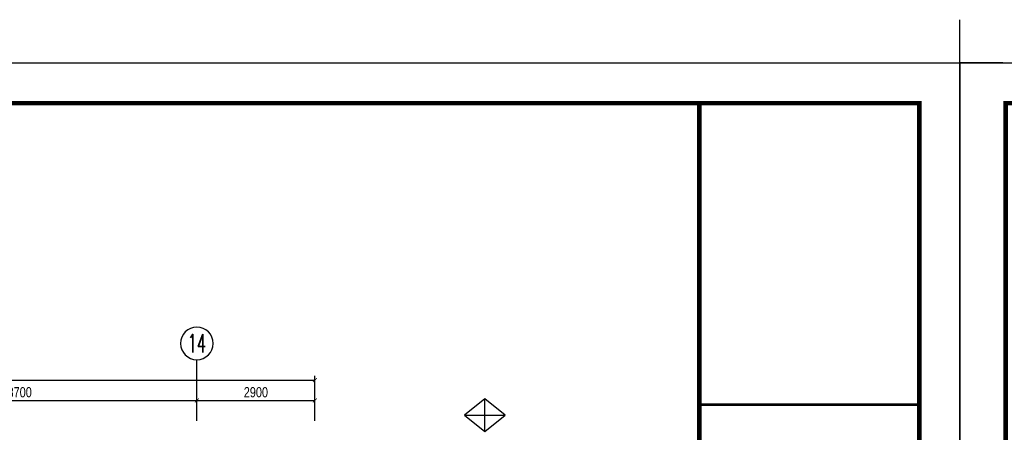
# Model space of a CAD drawing. Header units: millimetres. Extents: x -539149 to -534375, y 505028 to 505469.
# Tile 91 of 135: x -535805 to -535563, y 505368 to 505469. Entities that reach past the tile are written whole.
import ezdxf
from ezdxf.enums import TextEntityAlignment as Align

# ---------------------------------------------------------------- set-up
doc = ezdxf.new("R2010")
doc.units = ezdxf.units.MM
doc.header["$LTSCALE"] = 10
for name, color, linetype in [('A-建筑-窗户', 4, 'Continuous'), ('A-建筑-轴号', 3, 'Continuous'), ('A2图框$0$E-图框', 100, 'Continuous'), ('AXIS_TEXT', 50, 'Continuous'), ('B-平面-尺寸', 8, 'Continuous'), ('C-顶棚-细线', 31, 'Continuous')]:
    doc.layers.add(name, color=color, linetype=linetype)
doc.layers.add('A-批量打印图层', color=251, linetype='Continuous', plot=False)
doc.layers.add('A2图框$0$图框外线', color=1, linetype='Continuous', plot=False)
doc.styles.add('_TCH_AXIS', font='COMPLEX', dxfattribs={"bigfont": 'GBCBIG'})
doc.styles.add('CCD_DIM', font='txt', dxfattribs={"width": 0.8})
doc.styles.add('COMPLEX', font='COMPLEX')
doc.dimstyles.new('1-1', dxfattribs={"dimscale": 0, "dimtxt": 2.5, "dimasz": 1, "dimexe": 1, "dimexo": 1, "dimgap": 0.75, "dimtad": 1, "dimdec": 0, "dimrnd": 0.004999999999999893, "dimzin": 0, "dimdsep": 46, "dimtxsty": 'CCD_DIM', "dimblk": 'ARCHTICK', "dimcen": 0.13, "dimclrd": 44, "dimclre": 44, "dimclrt": 50, "dimadec": 0, "dimazin": 0, "dimtfac": 1, "dimtdec": 0, "dimtix": 1, "dimtmove": 2, "dimatfit": 3, "dimldrblk": 'HBA_Leader_Dot', "dimfxl": 5, "dimfxlon": 1, "dimtvp": 1, "dimtolj": 1, "dimtzin": 0, "dimarcsym": 0})

# ---------------------------------------------------------------- blocks, each defined once
blk = doc.blocks.new('_ArchTick')
at = {"color": 0, "linetype": 'ByBlock', "const_width": 0.15}
blk.add_lwpolyline([(-0.5, -0.5), (0.5, 0.5)], dxfattribs=at)
blk = doc.blocks.new('HBA_Leader_Dot')
at = {"color": 0, "linetype": 'ByBlock'}
blk.add_line((-5, 0), (-10, 0), dxfattribs=at)
at = {"color": 0, "linetype": 'ByBlock', "const_width": 5}
blk.add_lwpolyline([(-2.5, 0, 1), (2.5, 0, 1)], format="xyb", close=True, dxfattribs=at)
blk = doc.blocks.new('_AXISO')
blk.add_circle((0, 0), 0.5)
at = {"layer": 'AXIS_TEXT', "style": 'COMPLEX', "width": 1.041666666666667}
blk.add_attdef('A', text='', height=0.56, dxfattribs=at).set_placement((-0.25, -0.28), (0.25, -0.28), align=Align.FIT)
blk = doc.blocks.new('A2图框')
at = {"layer": 'A2图框$0$E-图框', "color": 4, "const_width": 1.131313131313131}
blk.add_lwpolyline([(-363.4031259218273, 295.2979469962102), (209.3847528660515, 295.2979469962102), (209.3847528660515, -104.9040732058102), (-363.4031259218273, -104.9040732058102)], close=True, dxfattribs=at)
at = {"layer": 'A2图框$0$E-图框', "color": 4}
for points, const_width in [([(155.3847528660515, 295.2979469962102), (155.3847528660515, -104.9040732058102)], 1.131313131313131), ([(155.3847528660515, 221.2298118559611), (209.384752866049, 221.2298118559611)], 0.7070707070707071)]:
    blk.add_lwpolyline(points, dxfattribs=dict(at, const_width=const_width))
at = {"layer": 'A2图框$0$图框外线', "color": 1}
for points in [[(-385.3223178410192, 305.1969368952), (-374.7162572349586, 305.1969368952), (-374.7162572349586, 315.8029975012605)], [(229.8898033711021, 305.1969368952), (219.2837427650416, 305.1969368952), (219.2837427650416, 315.8029975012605)]]:
    blk.add_lwpolyline(points, dxfattribs=at)
blk.add_lwpolyline([(-374.7162572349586, 305.1969368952), (219.2837427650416, 305.1969368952), (219.2837427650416, -114.8030631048), (-374.7162572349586, -114.8030631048)], close=True, dxfattribs=at)
blk.add_lwpolyline([(-374.7162572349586, 305.1969368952), (219.2837427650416, 305.1969368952), (219.2837427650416, -114.8030631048), (-374.7162572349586, -114.8030631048)], close=True, dxfattribs=at)
blk.add_lwpolyline([(-374.7162572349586, 305.1969368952), (219.2837427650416, 305.1969368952), (219.2837427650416, -114.8030631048), (-374.7162572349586, -114.8030631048)], close=True, dxfattribs=at)

msp = doc.modelspace()

# ---------------------------------------------------------------- linework, layer by layer
at = {"layer": 'A-建筑-轴号', "ltscale": 0.01}
msp.add_line((-535761.2732111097, 505370.5986509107, 0.06894340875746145), (-535761.2732111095, 505385.5986509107, 0.06894340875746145), dxfattribs=at)
at = {"layer": 'A-批量打印图层'}
for points in [[(-536167.9614833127, 505458.5096570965), (-535573.9614833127, 505458.5096570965), (-535573.9614833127, 505038.5096570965), (-536167.9614833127, 505038.5096570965)], [(-535573.9614833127, 505458.5096570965), (-534979.9614833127, 505458.5096570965), (-534979.9614833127, 505038.5096570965), (-535573.9614833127, 505038.5096570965)]]:
    msp.add_lwpolyline(points, close=True, dxfattribs=at)
at = {"layer": 'C-顶棚-细线', "ltscale": 0.01}
for p, q in [((-535690.5257524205, 505367.9848843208, 0.06894340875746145), (-535690.5257524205, 505375.9848843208, 0.06894340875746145)), ((-535695.5257524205, 505371.9848843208, 0.06894340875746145), (-535685.5257524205, 505371.9848843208, 0.06894340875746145))]:
    msp.add_line(p, q, dxfattribs=at)
at = {"layer": 'C-顶棚-细线', "ltscale": 0.01, "elevation": 0.06894340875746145}
msp.add_lwpolyline([(-535695.5257524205, 505371.9848843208), (-535690.5257524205, 505367.9848843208), (-535685.5257524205, 505371.9848843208), (-535690.5257524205, 505375.9848843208)], close=True, dxfattribs=at)

# ---------------------------------------------------------------- block references
at = {"layer": 'A-建筑-窗户', "ltscale": 0.5}
for p in [(-535793.2452260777, 505153.3127202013), (-535199.2452260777, 505153.3127202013)]:
    msp.add_blockref('A2图框', p, dxfattribs=at)
at = {"layer": 'A-建筑-轴号', "ltscale": 0.01}
ref = msp.add_blockref('_AXISO', (-535761.2732111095, 505389.5986509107, 0.06894340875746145), dxfattribs=dict(at, xscale=-8, yscale=8, zscale=8, rotation=180))
ref.add_attrib('A', '14', dxfattribs={"layer": 'AXIS_TEXT', "height": 4.525483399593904, "style": '_TCH_AXIS', "width": 0.6774193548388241}).set_placement((-535763.5359528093, 505387.3359092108, 0.06894340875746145), (-535759.0104694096, 505387.3359092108, 0.06894340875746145), align=Align.FIT)

# ---------------------------------------------------------------- dimensions: what is measured, and where the dimension line sits
at = {"layer": 'B-平面-尺寸', "ltscale": 0.01}
msp.add_linear_dim(base=(-535732.2732111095, 505380.5986509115, 0.06894340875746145), p1=(-536091.2732111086, 505370.1987272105, 0.06894340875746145), p2=(-535732.2732111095, 505370.1987272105, 0.06894340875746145), dimstyle='1-1', override={"dimscale": 0.9999999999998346, "dimlfac": 100}, dxfattribs=at).render()
for p1, p2, distance in [((-535848.2732111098, 505365.5985742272, 0.06894340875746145), (-535761.2732111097, 505365.5985742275, 0.06894340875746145), 10.000076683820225), ((-535761.2732111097, 505365.5985742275, 0.06894340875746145), (-535732.2732111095, 505365.5985742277, 0.06894340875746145), 10.000076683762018)]:
    msp.add_aligned_dim(p1=p1, p2=p2, distance=distance, dimstyle='1-1', override={"dimscale": 0.9999999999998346, "dimlfac": 100}, dxfattribs=at).render()

doc.saveas('drawing.dxf')
